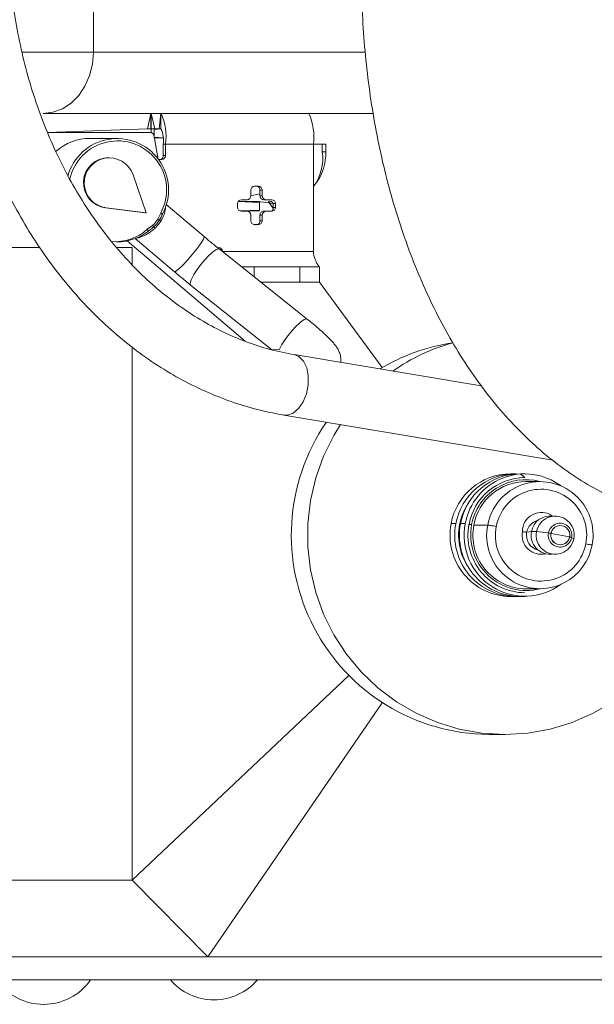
# Model space of a CAD drawing. Header units: millimetres. Extents: x 69081 to 158617, y -37521 to -9534.
# Tile 180 of 256: x 113687.57 to 113695.06, y -20060.64 to -20047.8. Entities that reach past the tile are written whole.
import ezdxf

# ---------------------------------------------------------------- set-up
doc = ezdxf.new("R2010")
doc.units = ezdxf.units.MM
doc.layers.add('ARCH_wyposażenie', color=8, linetype='Continuous', lineweight=9)
doc.layers.add('JS_DACH', color=3, linetype='Continuous')

# ---------------------------------------------------------------- blocks, each defined once
blk = doc.blocks.new('MASZYNA MYJĄCA')
at = {"layer": 'ARCH_wyposażenie'}
for p, q in [((22.4, -11.377), (22.4, -20.958)), ((22.7, -12.789), (22.7, -21.817)), ((16.929, -13.459), (16.947, -13.43)), ((16.923, -13.485), (16.877, -13.728)), ((15.334, -17.21), (15.92, -13.706)), ((16.871, -13.761), (16.853, -13.916)), ((16.2, -13.873), (16.2, -14.054)), ((16.853, -13.916), (16.853, -13.983)), ((16.853, -13.983), (16.863, -14.045)), ((17.6, -14.054), (17.6, -13.873)), ((16.15, -14.068), (16.1, -14.13)), ((16.15, -14.068), (16.15, -14.068)), ((17.65, -14.068), (17.65, -14.068)), ((17.7, -14.13), (17.7, -14.068)), ((16.1, -14.191), (16.1, -14.253)), ((17.7, -14.253), (17.699, -14.161)), ((19.5, -14.538), (19.5, -14.331)), ((14.953, -14.638), (14.545, -17.078)), ((16.769, -14.553), (16.769, -14.734)), ((16.75, -14.846), (16.75, -14.908)), ((16.76, -14.785), (16.76, -14.785)), ((16.76, -14.785), (16.76, -14.797)), ((16.75, -14.968), (16.75, -15.03)), ((11.4, -16.045), (11.4, -20.349)), ((13.6, -16.748), (14.713, -15.929)), ((22.4, -18.201), (19.087, -15.929)), ((10.6, -20.627), (10.6, -16.149)), ((21.4, -19.19), (18.731, -16.363)), ((11.9, -16.663), (11.8, -16.663)), ((11.8, -18.784), (11.8, -16.663)), ((11.9, -16.711), (11.9, -16.663)), ((11.9, -16.711), (11.8, -16.711)), ((13.6, -16.748), (13.4, -16.748)), ((13.4, -17.763), (13.4, -16.748)), ((13.6, -17.512), (13.6, -16.748)), ((13.2, -16.825), (11.8, -16.825)), ((14.082, -16.907), (13.168, -18.054)), ((13.2, -16.825), (13.2, -18.012)), ((13.6, -17.004), (13.4, -17.004)), ((12.625, -17.32), (12.575, -17.32)), ((12.575, -17.35), (12.575, -17.32)), ((12.625, -17.35), (12.625, -17.32)), ((12.525, -17.473), (12.525, -17.369)), ((12.575, -17.35), (12.55, -17.542)), ((12.55, -17.412), (12.638, -17.352)), ((12.625, -17.35), (12.575, -17.35)), ((12.675, -17.473), (12.675, -17.369)), ((13.638, -18.427), (14.478, -17.372)), ((12.35, -17.543), (12.35, -17.592)), ((12.475, -17.493), (12.4, -17.493)), ((12.4, -17.523), (12.4, -17.493)), ((12.475, -17.523), (12.4, -17.523)), ((12.475, -17.641), (12.45, -17.523)), ((12.475, -17.523), (12.475, -17.493)), ((12.56, -17.529), (12.55, -17.808)), ((12.55, -17.808), (12.55, -17.542)), ((12.66, -17.529), (12.56, -17.529)), ((12.67, -17.787), (12.66, -17.529)), ((12.67, -17.539), (12.67, -17.787)), ((12.8, -17.493), (12.725, -17.493)), ((12.725, -17.523), (12.725, -17.493)), ((12.8, -17.523), (12.725, -17.523)), ((12.8, -17.523), (12.8, -17.493)), ((12.85, -17.592), (12.85, -17.543)), ((12.4, -17.641), (12.475, -17.641)), ((12.525, -17.691), (12.525, -17.765)), ((12.675, -17.765), (12.675, -17.691)), ((12.725, -17.641), (12.8, -17.641)), ((13.062, -19.256), (14.369, -17.716)), ((13.062, -19.256), (14.368, -17.717)), ((13.4, -17.597), (13.532, -17.597)), ((12.575, -17.815), (12.625, -17.815)), ((13.168, -18.054), (13.167, -18.054)), ((13.2, -18.012), (13.2, -18.012)), ((21.4, -19.19), (22.4, -18.201)), ((13.007, -18.25), (12.587, -18.744)), ((13.031, -19.149), (13.464, -18.638)), ((11.6, -18.813), (11.4, -18.813)), ((11.4, -18.813), (11.6, -18.835)), ((11.6, -18.813), (11.6, -18.989)), ((11.6, -18.813), (11.61, -18.902)), ((12, -18.848), (11.7, -18.902)), ((11.71, -18.902), (11.72, -18.786)), ((11.72, -18.786), (11.72, -18.892)), ((11.95, -18.754), (11.8, -18.754)), ((11.95, -18.784), (11.8, -18.784)), ((11.95, -18.784), (11.95, -18.754)), ((12, -18.848), (12, -18.804)), ((12.777, -18.853), (12.699, -18.816)), ((11.6, -18.892), (11.4, -18.942)), ((11.4, -18.942), (11.6, -18.942)), ((11.6, -18.946), (11.4, -18.946)), ((11.6, -18.989), (11.4, -18.946)), ((11.6, -18.942), (11.652, -18.939)), ((11.65, -20.291), (11.6, -18.989)), ((11.61, -18.902), (11.71, -18.902)), ((11.65, -18.952), (11.65, -20.291)), ((12.911, -18.991), (12.86, -18.922)), ((12.934, -18.978), (12.927, -18.967)), ((12.199, -19.177), (12.698, -19.008)), ((12.698, -19.008), (12.633, -19.526)), ((12.698, -19.018), (12.633, -19.537)), ((12.698, -19.008), (12.698, -19.018)), ((13.372, -19.19), (13.15, -19.19)), ((13.15, -19.19), (13.15, -19.389)), ((21.4, -19.19), (14.448, -19.19)), ((21.4, -21.274), (21.4, -19.19)), ((11.725, -19.385), (11.725, -19.739)), ((13.071, -19.46), (13.075, -19.385)), ((11.975, -19.496), (11.975, -19.496)), ((12.633, -19.526), (12.633, -19.537)), ((5.599, -19.694), (10.6, -19.694)), ((11.4, -20.349), (11.4, -20.349)), ((13.15, -20.391), (13.15, -21.424))]:
    blk.add_line(p, q, dxfattribs=at)
for points in [[(15.458, -16.471), (15.6, -16.558), (15.87, -16.692), (16.154, -16.794), (16.449, -16.863), (16.749, -16.898), (17.051, -16.898), (17.351, -16.863), (17.646, -16.794), (17.93, -16.692), (18.2, -16.558), (18.453, -16.394), (18.684, -16.201), (18.892, -15.984), (19.072, -15.744), (19.223, -15.485), (19.343, -15.21), (19.43, -14.924), (19.482, -14.629), (19.5, -14.331), (19.482, -14.032), (19.43, -13.738), (19.343, -13.451), (19.223, -13.177), (19.072, -12.918)], [(14.082, -16.907), (14.079, -16.913), (14.088, -16.945), (14.123, -16.996), (14.181, -17.058), (14.255, -17.124), (14.336, -17.186), (14.415, -17.238), (14.482, -17.273), (14.478, -17.372)], [(14.545, -17.078), (14.571, -17.015), (14.63, -16.956), (14.716, -16.913), (14.823, -16.892), (14.94, -16.892)], [(14.94, -16.892), (15.057, -16.915), (15.163, -16.959), (15.25, -17.018), (15.309, -17.089), (15.335, -17.165), (15.334, -17.21)], [(13.168, -18.054), (13.166, -18.059), (13.174, -18.092), (13.21, -18.142), (13.268, -18.204), (13.342, -18.27), (13.423, -18.333), (13.502, -18.385), (13.569, -18.42), (13.617, -18.433), (13.638, -18.427)], [(13.007, -18.25), (13.01, -18.248), (13.038, -18.257), (13.089, -18.288), (13.158, -18.338), (13.236, -18.4), (13.313, -18.467), (13.382, -18.531), (13.433, -18.585), (13.461, -18.623), (13.464, -18.638)], [(12.699, -18.816), (12.702, -18.811), (12.705, -18.806), (12.707, -18.802), (12.709, -18.799), (12.711, -18.796), (12.712, -18.794), (12.713, -18.794), (12.713, -18.794)], [(11.4, -20.349), (11.385, -20.221), (11.339, -20.098), (11.265, -19.985), (11.166, -19.886), (11.044, -19.804), (10.906, -19.744), (10.756, -19.706), (10.6, -19.694)]]:
    blk.add_lwpolyline(points, dxfattribs=at)
for centre, radius, start, end in [((16.895, -13.872), 0.693, 78.6686, 259.5506), ((16.905, -13.874), 0.693, 258.6686, 79.5505), ((16.895, -13.857), 0.594, 78.6363, 259.5828), ((16.905, -13.859), 0.594, 258.6361, 79.583), ((16.898, -13.673), 0.247, 78.6358, 259.5833), ((16.899, -13.61), 0.154, 78.636, 259.5827), ((16.899, -13.606), 0.125, 78.6348, 259.5837), ((16.899, -13.606), 0.124, 78.6362, 259.5825), ((16.902, -13.674), 0.247, 258.6356, 79.5835), ((16.901, -13.61), 0.154, 258.6356, 79.5831), ((16.89, -14.069), 0.789, 143.1568, 259.8111), ((16.906, -14.069), 0.792, 258.6574, 36.6865), ((16.901, -13.607), 0.125, 258.6348, 79.5837), ((16.901, -13.607), 0.124, 258.6357, 79.583), ((16.851, -13.854), 0.247, 143.4635, 270.5461), ((16.898, -13.739), 0.248, 172.43, 259.6687), ((16.901, -13.739), 0.249, 258.8858, 7.438), ((16.901, -13.857), 0.248, 258.8112, 13.6174), ((16.898, -14.054), 0.722, 165.4497, 259.2237), ((16.899, -13.849), 0.199, 193.1326, 259.5309), ((16.897, -14.05), 0.725, 259.3733, 14.1903), ((16.9, -13.849), 0.2, 259.0991, 346.744), ((16.894, -14.065), 0.744, 180.2488, 259.6001), ((16.895, -14.051), 0.695, 180.249, 259.5998), ((16.903, -14.063), 0.748, 258.9942, 359.611), ((16.902, -14.049), 0.698, 258.9943, 359.611), ((16.894, -14.127), 0.794, 180.249, 259.5995), ((16.893, -14.188), 0.793, 180.233, 259.6155), ((16.894, -14.25), 0.794, 180.2494, 259.5995), ((16.903, -14.125), 0.797, 258.9948, 359.6107), ((16.904, -14.187), 0.796, 258.914, 1.8818), ((16.903, -14.248), 0.797, 258.9944, 359.6107), ((16.9, -14.514), 2.6, 235.4919, 359.4731), ((16.9, -14.176), 0.756, 233.7225, 259.3229), ((16.9, -14.177), 0.756, 259.3104, 306.2866), ((16.858, -14.327), 2.559, 195.3364, 214.9238), ((16.921, -14.636), 2.557, 188.2727, 211.1464), ((11.702, -17.546), 0.727, 82.2726, 114.5428), ((11.991, -17.309), 0.605, 53.0178, 98.6132), ((13.175, -16.463), 0.364, 273.9703, 308.2428), ((12.575, -17.37), 0.0497, 89.689, 179.6809), ((12.625, -17.37), 0.0497, 0.3208, 90.3093), ((12.475, -17.443), 0.0497, 269.6904, 359.6812), ((12.596, -17.394), 0.0497, 115.4549, 201.1551), ((12.635, -17.398), 0.0497, 35.5493, 101.0659), ((12.725, -17.443), 0.0497, 180.3174, 270.311), ((12.396, -17.572), 0.0497, 84.9459, 203.4676), ((12.4, -17.543), 0.0497, 89.681, 179.6829), ((12.4, -17.592), 0.0497, 180.3171, 270.319), ((12.475, -17.473), 0.0497, 269.6806, 359.6841), ((12.56, -17.539), 0.01, 90.0027, 180.0035), ((12.66, -17.539), 0.01, 0, 90), ((12.725, -17.473), 0.0497, 180.3146, 270.3207), ((12.8, -17.543), 0.0497, 0.3163, 90.319), ((12.804, -17.572), 0.0497, 336.531, 95.0547), ((12.8, -17.592), 0.0497, 269.681, 359.6837), ((22.21, -18.123), 0.75, 310.8315, 49.1685), ((12.475, -17.691), 0.0497, 0.3188, 90.3096), ((12.725, -17.691), 0.0497, 89.689, 179.6826), ((12.575, -17.765), 0.0497, 180.3191, 270.311), ((12.625, -17.765), 0.0497, 269.6907, 359.6792), ((13.2, -18.062), 0.0497, 89.6856, 179.6826), ((11.702, -19.475), 0.728, 82.2741, 114.5421), ((12.397, -19.384), 0.669, 61.7987, 254.4668), ((12.397, -19.379), 0.639, 61.7411, 258.2778), ((11.751, -19.144), 0.364, 82.2727, 114.5427), ((11.95, -18.804), 0.0497, 0.3183, 90.3144), ((11.952, -18.833), 0.0497, 343.2357, 92.7511), ((12.948, -18.942), 0.192, 145.4986, 152.6083), ((12.761, -18.788), 0.0533, 302.1957, 327.9162), ((11.61, -18.892), 0.01, 183.9107, 270.1353), ((11.7, -18.952), 0.0497, 89.6859, 179.6814), ((11.71, -18.892), 0.01, 270.0002, 0.0071), ((12.941, -19.021), 0.127, 118.2151, 129.2807), ((13.005, -19.006), 0.159, 133.3703, 141.9264), ((12.945, -19.024), 0.0473, 103.1272, 136.8122), ((12.44, -19.414), 0.633, 355.7758, 41.9137), ((12.413, -19.385), 0.662, 353.5075, 38.036), ((12.307, -19.487), 0.328, 109.2183, 353.147), ((12.305, -19.493), 0.33, 180.4688, 352.4824), ((12.388, -19.738), 0.663, 180.0358, 222.1281), ((22.269, -20.344), 0.75, 305.1188, 54.8811)]:
    blk.add_arc(centre, radius, start, end, dxfattribs=at)
for points, knots in [([(9.556, -16.199), (9.642, -16.199), (9.887, -16.197), (10.289, -16.179), (10.762, -16.139), (11.23, -16.078), (11.691, -15.999), (12.145, -15.899), (12.589, -15.78), (13.022, -15.64), (13.442, -15.481), (13.847, -15.302), (14.234, -15.104), (14.603, -14.885), (14.949, -14.647), (15.272, -14.391), (15.566, -14.118), (15.832, -13.829), (16.065, -13.528), (16.265, -13.216), (16.431, -12.895), (16.56, -12.578), (16.636, -12.329), (16.668, -12.19), (16.676, -12.154)], [0, 0, 0, 0, 0.02602, 0.074195, 0.122418, 0.170718, 0.219131, 0.267691, 0.31643, 0.365377, 0.41455, 0.463953, 0.513569, 0.563341, 0.613138, 0.66277, 0.712014, 0.760625, 0.808385, 0.855144, 0.900841, 0.94551, 0.985838, 1, 1, 1, 1]), ([(17.031, -13.193), (17.031, -13.192), (17.03, -13.191), (17.026, -13.209), (17.02, -13.237), (17.015, -13.262), (17.012, -13.275)], [0, 0, 0, 0, 0.249992, 0.499988, 0.749994, 1, 1, 1, 1]), ([(16.929, -13.459), (16.929, -13.46), (16.928, -13.461), (16.927, -13.467), (16.925, -13.475), (16.924, -13.481), (16.924, -13.484)], [0, 0, 0, 0, 0.250012, 0.499981, 0.750025, 1, 1, 1, 1]), ([(16.871, -13.761), (16.871, -13.759), (16.872, -13.756), (16.873, -13.749), (16.875, -13.739), (16.876, -13.732), (16.876, -13.729)], [0, 0, 0, 0, 0.249887, 0.499915, 0.749984, 1, 1, 1, 1]), ([(16.863, -14.045), (16.862, -14.047), (16.862, -14.05), (16.86, -14.064), (16.857, -14.081), (16.854, -14.094), (16.853, -14.101)], [0, 0, 0, 0, 0.2499927, 0.5000222, 0.750024, 1, 1, 1, 1]), ([(16.769, -14.553), (16.769, -14.549), (16.77, -14.543), (16.774, -14.515), (16.78, -14.48), (16.785, -14.454), (16.788, -14.441)], [0, 0, 0, 0, 0.250026, 0.500025, 0.750025, 1, 1, 1, 1]), ([(16.76, -14.785), (16.76, -14.785), (16.76, -14.783), (16.761, -14.778), (16.762, -14.771), (16.763, -14.765), (16.764, -14.763)], [0, 0, 0, 0, 0.250001, 0.499896, 0.749902, 1, 1, 1, 1]), ([(14.647, -16.469), (14.633, -16.468), (14.597, -16.465), (14.543, -16.477), (14.488, -16.498), (14.444, -16.525), (14.4, -16.559), (14.35, -16.604), (14.284, -16.671), (14.208, -16.755), (14.138, -16.837), (14.097, -16.887), (14.082, -16.907)], [0, 0, 0, 0, 0.04976, 0.128244, 0.200468, 0.271902, 0.355502, 0.48287, 0.623158, 0.770214, 0.90965, 1, 1, 1, 1]), ([(12.354, -16.825), (12.32, -16.799), (12.25, -16.745), (12.121, -16.692), (12.001, -16.666), (11.927, -16.663), (11.9, -16.663)], [0, 0, 0, 0, 0.270389, 0.554734, 0.840621, 1, 1, 1, 1]), ([(14.545, -17.078), (14.536, -17.13), (14.507, -17.288), (14.436, -17.549), (14.322, -17.856), (14.177, -18.156), (14.003, -18.447), (13.802, -18.727), (13.573, -18.995), (13.32, -19.249), (13.042, -19.488), (12.741, -19.711), (12.419, -19.916), (12.079, -20.102), (11.72, -20.268), (11.347, -20.414), (10.96, -20.538), (10.562, -20.639), (10.155, -20.718), (9.742, -20.772), (9.352, -20.802), (9.101, -20.806), (8.99, -20.807)], [0, 0, 0, 0, 0.0262665, 0.0790586, 0.1317424, 0.1842468, 0.2365593, 0.2886871, 0.3406481, 0.3924685, 0.4441762, 0.4957971, 0.5473541, 0.5988671, 0.6503502, 0.7018152, 0.7532699, 0.8047187, 0.8561642, 0.9076081, 0.9590503, 1, 1, 1, 1]), ([(8.99, -21.607), (9.07, -21.607), (9.301, -21.605), (9.681, -21.582), (10.127, -21.531), (10.569, -21.456), (11.002, -21.356), (11.426, -21.232), (11.838, -21.085), (12.235, -20.915), (12.617, -20.723), (12.981, -20.51), (13.325, -20.278), (13.648, -20.026), (13.947, -19.757), (14.222, -19.471), (14.47, -19.171), (14.691, -18.858), (14.883, -18.533), (15.046, -18.198), (15.177, -17.855), (15.275, -17.525), (15.316, -17.308), (15.334, -17.21)], [0, 0, 0, 0, 0.0263122, 0.0755671, 0.124835, 0.1741094, 0.2233911, 0.2726802, 0.3219759, 0.3712747, 0.4205723, 0.4698621, 0.5191354, 0.5683803, 0.6175832, 0.6667279, 0.7157976, 0.764775, 0.8136449, 0.8623959, 0.9110224, 0.9595272, 1, 1, 1, 1]), ([(13.168, -18.054), (13.152, -18.074), (13.105, -18.133), (13.05, -18.199), (13.012, -18.243), (13.007, -18.25)], [0, 0, 0, 0, 0.318947, 0.89697, 1, 1, 1, 1]), ([(13.464, -18.638), (13.483, -18.616), (13.536, -18.553), (13.594, -18.482), (13.632, -18.435), (13.638, -18.427)], [0, 0, 0, 0, 0.31897, 0.896742, 1, 1, 1, 1]), ([(12.587, -18.744), (12.62, -18.754), (12.648, -18.753), (12.716, -18.77), (12.773, -18.795), (12.802, -18.814), (12.806, -18.816)], [0, 0, 0, 0, 0.260538, 0.612273, 0.947631, 1, 1, 1, 1]), ([(12.713, -18.794), (12.731, -18.802), (12.756, -18.814), (12.782, -18.828), (12.789, -18.833)], [0, 0, 0, 0, 0.682248, 1, 1, 1, 1]), ([(12.86, -18.922), (12.856, -18.917), (12.833, -18.889), (12.802, -18.87), (12.777, -18.853)], [0, 0, 0, 0, 0.181038, 1, 1, 1, 1]), ([(12.789, -18.833), (12.806, -18.844), (12.839, -18.866), (12.867, -18.894), (12.88, -18.908)], [0, 0, 0, 0, 0.506447, 1, 1, 1, 1]), ([(12.806, -18.816), (12.811, -18.819), (12.837, -18.837), (12.868, -18.862), (12.891, -18.886), (12.896, -18.891)], [0, 0, 0, 0, 0.144242, 0.826248, 1, 1, 1, 1]), ([(12.88, -18.908), (12.893, -18.924), (12.912, -18.947), (12.929, -18.97), (12.934, -18.978)], [0, 0, 0, 0, 0.683328, 1, 1, 1, 1]), ([(12.896, -18.891), (12.918, -18.917), (12.962, -18.969), (13.001, -19.048), (13.022, -19.108), (13.032, -19.145), (13.029, -19.146), (13.031, -19.149)], [0, 0, 0, 0, 0.2280952, 0.459699, 0.6684284, 0.8692606, 1, 1, 1, 1])]:
    blk.add_open_spline(points, degree=3, knots=knots, dxfattribs=at)

msp = doc.modelspace()

# ---------------------------------------------------------------- block references
at = {"layer": 'JS_DACH', "rotation": 270.0000000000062}
msp.add_blockref('MASZYNA MYJĄCA', (113708.2234, -20037.6197), dxfattribs=at)

doc.saveas('drawing.dxf')
